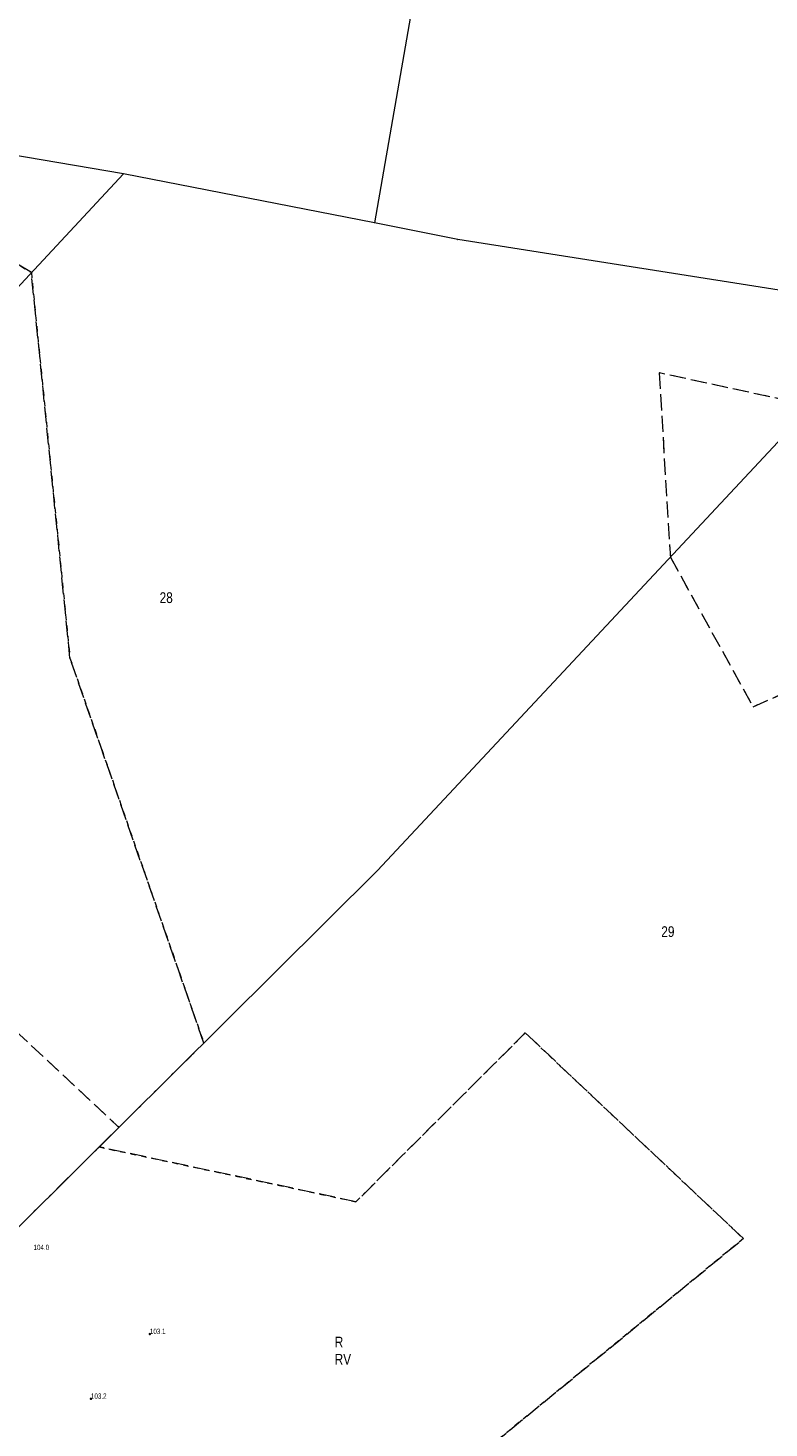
# Model space of a CAD drawing. Header units: inches. Extents: x 6497603 to 6502483, y 5925790 to 5934357.
# Tile 58 of 256: x 6499855 to 6499959, y 5926960 to 5927156. Entities that reach past the tile are written whole.
import ezdxf
from ezdxf.enums import TextEntityAlignment as Align

# ---------------------------------------------------------------- set-up
doc = ezdxf.new("R2010")
doc.units = ezdxf.units.IN
doc.header["$MEASUREMENT"] = 0
for name, pattern in [('219-1000', [0, 0]), ('egkk-1000', [3, 2.25, -0.75]), ('egug-1000', [1.5, 0.75, -0.75])]:
    doc.linetypes.add(name, pattern=pattern)
for name, color, linetype in [('203-punkt graniczny', 7, 'Continuous'), ('209-oznaczenie konturu klasyfikacyjnego', 7, 'Continuous'), ('210-oznaczenie konturu użytku gruntowego', 7, 'Continuous'), ('211-numer działki ewidencyjnej', 7, 'Continuous'), ('217-kontur klasyfikacyjny', 7, 'Continuous'), ('218-kontur użytku gruntowego', 7, 'Continuous'), ('219-działka ewidencyjna', 7, 'Continuous'), ('pikieta naturalna', 7, 'Continuous'), ('pikieta naturalna-Atr2', 7, 'Continuous')]:
    doc.layers.add(name, color=color, linetype=linetype)
doc.styles.get("Standard").update_dxf_attribs({"font": 'arial.ttf'})

# ---------------------------------------------------------------- blocks, each defined once
blk = doc.blocks.new('203')
at = {"linetype": 'Continuous', "lineweight": 0}
h = blk.add_hatch(color=0, dxfattribs=at)
edge = h.paths.add_edge_path()
edge.add_arc((0, 0), 0.09, 0, 360)
blk = doc.blocks.new('PW01')
at = {"linetype": 'Continuous', "lineweight": 13}
h = blk.add_hatch(color=0, dxfattribs=at)
edge = h.paths.add_edge_path()
edge.add_arc((0, 0), 0.18, 0, 360)

msp = doc.modelspace()

# ---------------------------------------------------------------- linework, layer by layer
at = {"layer": '217-kontur klasyfikacyjny', "color": 3, "linetype": 'egkk-1000', "lineweight": 18, "flags": 128}
for points in [[(6499855.88, 5927121.52), (6499819.81, 5927143.59)], [(6499861.27, 5927067.7), (6499855.88, 5927121.52)], [(6499964.8, 5927102.92), (6499943.49, 5927107.53)], [(6499943.49, 5927107.53), (6499945.07, 5927081.8)], [(6499945.07, 5927081.8), (6499956.61, 5927060.92)], [(6499879.95, 5927013.98), (6499861.27, 5927067.7)], [(6499956.61, 5927060.92), (6499971.51, 5927067.52)], [(6499829.56, 5927038.19), (6499868.1, 5927002.21)], [(6499924.82, 5927015.39), (6499901.19, 5926991.83)], [(6499955.26, 5926986.68), (6499924.82, 5927015.39)], [(6499868.1, 5927002.21), (6499879.95, 5927013.98)], [(6499865.34, 5926999.47), (6499868.1, 5927002.21)], [(6499840.28, 5926974.59), (6499865.34, 5926999.47)], [(6499901.19, 5926991.83), (6499865.34, 5926999.47)], [(6499906.47, 5926946.68), (6499955.26, 5926986.68)]]:
    msp.add_lwpolyline(points, dxfattribs=at)
at = {"layer": '218-kontur użytku gruntowego', "color": 3, "linetype": 'egug-1000', "lineweight": 18, "flags": 128}
for points in [[(6499819.81, 5927143.59), (6499855.88, 5927121.52)], [(6499855.88, 5927121.52), (6499861.27, 5927067.7)], [(6499964.8, 5927102.92), (6499943.49, 5927107.53)], [(6499943.49, 5927107.53), (6499945.07, 5927081.8)], [(6499945.07, 5927081.8), (6499956.61, 5927060.92)], [(6499861.27, 5927067.7), (6499879.95, 5927013.98)], [(6499956.61, 5927060.92), (6499971.51, 5927067.52)], [(6499829.56, 5927038.19), (6499868.1, 5927002.21)], [(6499901.19, 5926991.83), (6499924.82, 5927015.39)], [(6499924.82, 5927015.39), (6499955.26, 5926986.68)], [(6499879.95, 5927013.98), (6499868.1, 5927002.21)], [(6499868.1, 5927002.21), (6499865.34, 5926999.47)], [(6499840.28, 5926974.59), (6499865.34, 5926999.47)], [(6499865.34, 5926999.47), (6499901.19, 5926991.83)], [(6499955.26, 5926986.68), (6499906.47, 5926946.68)]]:
    msp.add_lwpolyline(points, dxfattribs=at)
at = {"layer": '219-działka ewidencyjna', "color": 3, "linetype": '219-1000', "lineweight": 18, "flags": 128}
for points in [[(6499925.55, 5927253.49), (6499903.77, 5927128.48)], [(6499868.72, 5927135.33), (6499832.32, 5927141.5)], [(6499868.72, 5927135.33), (6499823.91, 5927087.15)], [(6499903.77, 5927128.48), (6499868.72, 5927135.33)], [(6499915.4, 5927126.12), (6499903.77, 5927128.48)], [(6499977.36, 5927116.36), (6499915.4, 5927126.12)], [(6499977.36, 5927116.36), (6499904.19, 5927038.05)], [(6499904.19, 5927038.05), (6499840.28, 5926974.59)]]:
    msp.add_lwpolyline(points, dxfattribs=at)

# ---------------------------------------------------------------- block references
at = {"layer": '203-punkt graniczny', "color": 3, "linetype": 'Continuous', "lineweight": 18}
for p in [(6499868.72, 5927135.33), (6499903.77, 5927128.48), (6499915.4, 5927126.12), (6499904.19, 5927038.05)]:
    msp.add_blockref('203', p, dxfattribs=at)
at = {"layer": 'pikieta naturalna', "color": 7, "linetype": 'Continuous', "lineweight": 13}
for p in [(6499872.42, 5926973.36), (6499864.19, 5926964.32)]:
    msp.add_blockref('PW01', p, dxfattribs=at)

# ---------------------------------------------------------------- texts
at = {"layer": '209-oznaczenie konturu klasyfikacyjnego', "color": 3, "linetype": 'Continuous', "lineweight": 18, "width": 0.79}
msp.add_text('RV', height=1.5, dxfattribs=at).set_placement((6499898.21, 5926970.59), align=Align.TOP_LEFT)
at = {"layer": '210-oznaczenie konturu użytku gruntowego', "color": 3, "linetype": 'Continuous', "lineweight": 18, "width": 0.79}
msp.add_text('R', height=1.5, dxfattribs=at).set_placement((6499898.22, 5926971.49))
at = {"layer": '211-numer działki ewidencyjnej', "color": 3, "linetype": 'Continuous', "lineweight": 18, "width": 0.79}
for s, p in [('28', (6499873.78, 5927076.9)), ('29', (6499943.8, 5927030.28))]:
    msp.add_text(s, height=1.5, dxfattribs=at).set_placement(p, align=Align.TOP_LEFT)
at = {"layer": 'pikieta naturalna-Atr2', "color": 7, "width": 0.667}
for s, p in [('104.0', (6499856.18, 5926985.08)), ('103.1', (6499872.42, 5926973.36)), ('103.2', (6499864.19, 5926964.32))]:
    msp.add_text(s, height=0.75, dxfattribs=at).set_placement(p)

doc.saveas('drawing.dxf')
